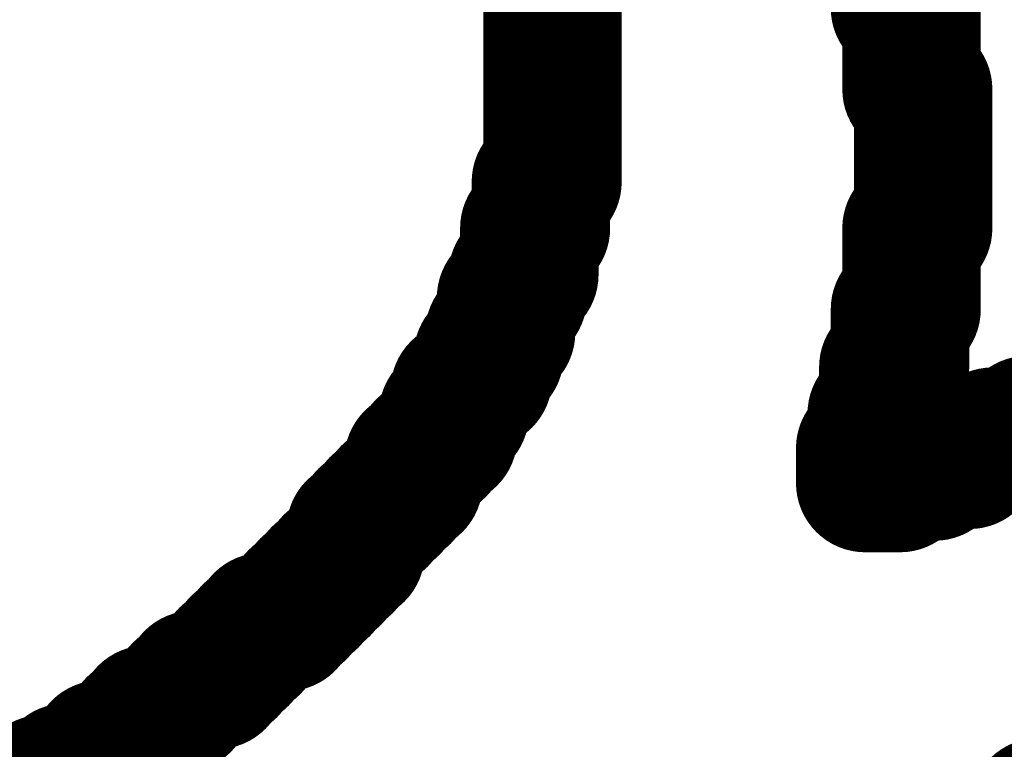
# Model space of a CAD drawing. Header units: inches. Extents: x -0.03 to 9.71, y 0 to 4.44.
# Tile 26 of 118: x 0.2374 to 0.273, y 0.716 to 0.7423. Entities that reach past the tile are written whole.
import ezdxf

# ---------------------------------------------------------------- set-up
doc = ezdxf.new("R2010")
doc.units = ezdxf.units.IN
doc.header["$MEASUREMENT"] = 0
doc.layers.add('Top Overlay', color=2, linetype='Continuous')

msp = doc.modelspace()

# ---------------------------------------------------------------- linework, layer by layer
at = {"layer": 'Top Overlay'}
for p, q in [((0.256662, 0.736449), (0.256662, 0.746484)), ((0.269626, 0.742721), (0.269626, 0.739791)), ((0.269626, 0.739791), (0.270044, 0.739791)), ((0.270044, 0.739791), (0.270044, 0.734776)), ((0.256244, 0.734776), (0.256244, 0.736449)), ((0.256244, 0.736449), (0.256662, 0.736449)), ((0.255827, 0.733102), (0.255827, 0.734776)), ((0.255827, 0.734776), (0.256244, 0.734776)), ((0.270044, 0.734776), (0.269626, 0.734776)), ((0.269626, 0.734776), (0.269626, 0.731846)), ((0.25541, 0.732268), (0.25541, 0.733102)), ((0.25541, 0.733102), (0.255827, 0.733102)), ((0.254989, 0.731012), (0.254989, 0.732268)), ((0.254989, 0.732268), (0.25541, 0.732268)), ((0.269626, 0.731846), (0.269209, 0.731846)), ((0.269209, 0.731846), (0.269209, 0.729756)), ((0.254571, 0.730177), (0.254571, 0.731012)), ((0.254571, 0.731012), (0.254989, 0.731012)), ((0.254154, 0.729339), (0.254154, 0.730177)), ((0.254154, 0.730177), (0.254571, 0.730177)), ((0.269209, 0.729756), (0.268788, 0.729756)), ((0.268788, 0.729756), (0.268788, 0.728083)), ((0.253737, 0.728921), (0.253737, 0.729339)), ((0.253737, 0.729339), (0.254154, 0.729339)), ((0.253315, 0.728083), (0.253315, 0.728921)), ((0.253315, 0.728921), (0.253737, 0.728921)), ((0.252898, 0.727248), (0.252898, 0.728083)), ((0.252898, 0.728083), (0.253315, 0.728083)), ((0.268788, 0.728083), (0.26837, 0.728083)), ((0.26837, 0.728083), (0.26837, 0.726831)), ((0.252481, 0.726831), (0.252481, 0.727248)), ((0.252481, 0.727248), (0.252898, 0.727248)), ((0.272552, 0.726831), (0.272552, 0.727248)), ((0.272552, 0.727248), (0.273807, 0.727248)), ((0.252063, 0.726414), (0.252063, 0.726831)), ((0.252063, 0.726831), (0.252481, 0.726831)), ((0.26837, 0.726831), (0.267953, 0.726831)), ((0.267953, 0.726831), (0.267953, 0.725575)), ((0.271717, 0.726414), (0.271717, 0.726831)), ((0.271717, 0.726831), (0.272552, 0.726831)), ((0.251646, 0.725575), (0.251646, 0.726414)), ((0.251646, 0.726414), (0.252063, 0.726414)), ((0.270461, 0.725992), (0.270461, 0.726414)), ((0.270461, 0.726414), (0.271717, 0.726414)), ((0.269209, 0.725575), (0.269209, 0.725992)), ((0.269209, 0.725992), (0.270461, 0.725992)), ((0.251225, 0.725158), (0.251225, 0.725575)), ((0.251225, 0.725575), (0.251646, 0.725575)), ((0.267953, 0.725575), (0.269209, 0.725575)), ((0.250807, 0.72474), (0.250807, 0.725158)), ((0.250807, 0.725158), (0.251225, 0.725158)), ((0.25039, 0.724323), (0.25039, 0.72474)), ((0.25039, 0.72474), (0.250807, 0.72474)), ((0.249973, 0.723902), (0.249973, 0.724323)), ((0.249973, 0.724323), (0.25039, 0.724323)), ((0.249556, 0.723067), (0.249556, 0.723902)), ((0.249556, 0.723902), (0.249973, 0.723902)), ((0.249134, 0.72265), (0.249134, 0.723067)), ((0.249134, 0.723067), (0.249556, 0.723067)), ((0.248717, 0.722232), (0.248717, 0.72265)), ((0.248717, 0.72265), (0.249134, 0.72265)), ((0.2483, 0.721811), (0.2483, 0.722232)), ((0.2483, 0.722232), (0.248717, 0.722232)), ((0.247882, 0.721394), (0.247882, 0.721811)), ((0.247882, 0.721811), (0.2483, 0.721811)), ((0.247461, 0.720977), (0.247461, 0.721394)), ((0.247461, 0.721394), (0.247882, 0.721394)), ((0.247044, 0.720559), (0.247044, 0.720977)), ((0.247044, 0.720977), (0.247461, 0.720977)), ((0.246209, 0.720138), (0.246209, 0.720559)), ((0.246209, 0.720559), (0.247044, 0.720559)), ((0.245792, 0.71972), (0.245792, 0.720138)), ((0.245792, 0.720138), (0.246209, 0.720138)), ((0.24537, 0.719303), (0.24537, 0.71972)), ((0.24537, 0.71972), (0.245792, 0.71972)), ((0.244953, 0.718886), (0.244953, 0.719303)), ((0.244953, 0.719303), (0.24537, 0.719303)), ((0.244536, 0.718469), (0.244536, 0.718886)), ((0.244536, 0.718886), (0.244953, 0.718886)), ((0.243701, 0.718047), (0.243701, 0.718469)), ((0.243701, 0.718469), (0.244536, 0.718469)), ((0.24328, 0.71763), (0.24328, 0.718047)), ((0.24328, 0.718047), (0.243701, 0.718047)), ((0.242863, 0.717213), (0.242863, 0.71763)), ((0.242863, 0.71763), (0.24328, 0.71763)), ((0.242028, 0.716795), (0.242028, 0.717213)), ((0.242028, 0.717213), (0.242863, 0.717213)), ((0.241611, 0.716378), (0.241611, 0.716795)), ((0.241611, 0.716795), (0.242028, 0.716795)), ((0.241189, 0.715957), (0.241189, 0.716378)), ((0.241189, 0.716378), (0.241611, 0.716378))]:
    msp.add_line(p, q, dxfattribs=at)
at = {"layer": 'Top Overlay', "const_width": 0.005}
for points in [[(0.256662, 0.744394), (0.256662, 0.744811)], [(0.269209, 0.744394), (0.269209, 0.744811)], [(0.256662, 0.743973), (0.256662, 0.744394)], [(0.269209, 0.743973), (0.269209, 0.744394)], [(0.256662, 0.743555), (0.256662, 0.743973)], [(0.269209, 0.743555), (0.269209, 0.743973)], [(0.256662, 0.743138), (0.256662, 0.743555)], [(0.269209, 0.743138), (0.269209, 0.743555)], [(0.256662, 0.742721), (0.256662, 0.743138)], [(0.269209, 0.742721), (0.269209, 0.743138)], [(0.256662, 0.742303), (0.256662, 0.742721)], [(0.269209, 0.742721), (0.269626, 0.742721)], [(0.269626, 0.742303), (0.269626, 0.742721)], [(0.256662, 0.741882), (0.256662, 0.742303)], [(0.269626, 0.741882), (0.269626, 0.742303)], [(0.256662, 0.741465), (0.256662, 0.741882)], [(0.269626, 0.741465), (0.269626, 0.741882)], [(0.256662, 0.741047), (0.256662, 0.741465)], [(0.269626, 0.741047), (0.269626, 0.741465)], [(0.256662, 0.74063), (0.256662, 0.741047)], [(0.269626, 0.74063), (0.269626, 0.741047)], [(0.256662, 0.740213), (0.256662, 0.74063)], [(0.269626, 0.740213), (0.269626, 0.74063)], [(0.256662, 0.739791), (0.256662, 0.740213)], [(0.269626, 0.739791), (0.269626, 0.740213)], [(0.256662, 0.739374), (0.256662, 0.739791)], [(0.269626, 0.739791), (0.270044, 0.739791)], [(0.270044, 0.739374), (0.270044, 0.739791)], [(0.256662, 0.738957), (0.256662, 0.739374)], [(0.270044, 0.738957), (0.270044, 0.739374)], [(0.256662, 0.738539), (0.256662, 0.738957)], [(0.270044, 0.738539), (0.270044, 0.738957)], [(0.256662, 0.738122), (0.256662, 0.738539)], [(0.270044, 0.738122), (0.270044, 0.738539)], [(0.256662, 0.737701), (0.256662, 0.738122)], [(0.270044, 0.737701), (0.270044, 0.738122)], [(0.256662, 0.737283), (0.256662, 0.737701)], [(0.270044, 0.737283), (0.270044, 0.737701)], [(0.256662, 0.736866), (0.256662, 0.737283)], [(0.270044, 0.736866), (0.270044, 0.737283)], [(0.256662, 0.736449), (0.256662, 0.736866)], [(0.270044, 0.736449), (0.270044, 0.736866)], [(0.256244, 0.736032), (0.256244, 0.736449)], [(0.256244, 0.736449), (0.256662, 0.736449)], [(0.270044, 0.736032), (0.270044, 0.736449)], [(0.256244, 0.73561), (0.256244, 0.736032)], [(0.270044, 0.73561), (0.270044, 0.736032)], [(0.256244, 0.735193), (0.256244, 0.73561)], [(0.270044, 0.735193), (0.270044, 0.73561)], [(0.256244, 0.734776), (0.256244, 0.735193)], [(0.270044, 0.734776), (0.270044, 0.735193)], [(0.255827, 0.734358), (0.255827, 0.734776)], [(0.255827, 0.734776), (0.256244, 0.734776)], [(0.269626, 0.734358), (0.269626, 0.734776)], [(0.269626, 0.734776), (0.270044, 0.734776)], [(0.255827, 0.733937), (0.255827, 0.734358)], [(0.269626, 0.733937), (0.269626, 0.734358)], [(0.255827, 0.73352), (0.255827, 0.733937)], [(0.269626, 0.73352), (0.269626, 0.733937)], [(0.255827, 0.733102), (0.255827, 0.73352)], [(0.269626, 0.733102), (0.269626, 0.73352)], [(0.25541, 0.733102), (0.255827, 0.733102)], [(0.25541, 0.732685), (0.25541, 0.733102)], [(0.269626, 0.732685), (0.269626, 0.733102)], [(0.25541, 0.732268), (0.25541, 0.732685)], [(0.269626, 0.732268), (0.269626, 0.732685)], [(0.254989, 0.731846), (0.254989, 0.732268)], [(0.254989, 0.732268), (0.25541, 0.732268)], [(0.269626, 0.731846), (0.269626, 0.732268)], [(0.254989, 0.731429), (0.254989, 0.731846)], [(0.269209, 0.731429), (0.269209, 0.731846)], [(0.269209, 0.731846), (0.269626, 0.731846)], [(0.254989, 0.731012), (0.254989, 0.731429)], [(0.269209, 0.731012), (0.269209, 0.731429)], [(0.254571, 0.731012), (0.254989, 0.731012)], [(0.254571, 0.730595), (0.254571, 0.731012)], [(0.269209, 0.730595), (0.269209, 0.731012)], [(0.254571, 0.730177), (0.254571, 0.730595)], [(0.269209, 0.730177), (0.269209, 0.730595)], [(0.254154, 0.730177), (0.254571, 0.730177)], [(0.254154, 0.729756), (0.254154, 0.730177)], [(0.269209, 0.729756), (0.269209, 0.730177)], [(0.254154, 0.729339), (0.254154, 0.729756)], [(0.268788, 0.729339), (0.268788, 0.729756)], [(0.268788, 0.729756), (0.269209, 0.729756)], [(0.253737, 0.729339), (0.254154, 0.729339)], [(0.253737, 0.728921), (0.253737, 0.729339)], [(0.268788, 0.728921), (0.268788, 0.729339)], [(0.253315, 0.728921), (0.253737, 0.728921)], [(0.253315, 0.728504), (0.253315, 0.728921)], [(0.268788, 0.728504), (0.268788, 0.728921)], [(0.253315, 0.728083), (0.253315, 0.728504)], [(0.268788, 0.728083), (0.268788, 0.728504)], [(0.252898, 0.728083), (0.253315, 0.728083)], [(0.252898, 0.727665), (0.252898, 0.728083)], [(0.26837, 0.727665), (0.26837, 0.728083)], [(0.26837, 0.728083), (0.268788, 0.728083)], [(0.275059, 0.728083), (0.275898, 0.728083)], [(0.275059, 0.727665), (0.275059, 0.728083)], [(0.252898, 0.727248), (0.252898, 0.727665)], [(0.26837, 0.727248), (0.26837, 0.727665)], [(0.273807, 0.727248), (0.273807, 0.727665)], [(0.273807, 0.727665), (0.275059, 0.727665)], [(0.252481, 0.726831), (0.252481, 0.727248)], [(0.252481, 0.727248), (0.252898, 0.727248)], [(0.26837, 0.726831), (0.26837, 0.727248)], [(0.272552, 0.726831), (0.272552, 0.727248)], [(0.272552, 0.727248), (0.273807, 0.727248)], [(0.252063, 0.726831), (0.252481, 0.726831)], [(0.252063, 0.726414), (0.252063, 0.726831)], [(0.267953, 0.726831), (0.26837, 0.726831)], [(0.267953, 0.726414), (0.267953, 0.726831)], [(0.271717, 0.726414), (0.271717, 0.726831)], [(0.271717, 0.726831), (0.272552, 0.726831)], [(0.251646, 0.726414), (0.252063, 0.726414)], [(0.251646, 0.725992), (0.251646, 0.726414)], [(0.267953, 0.725992), (0.267953, 0.726414)], [(0.270461, 0.725992), (0.270461, 0.726414)], [(0.270461, 0.726414), (0.271717, 0.726414)], [(0.251646, 0.725575), (0.251646, 0.725992)], [(0.267953, 0.725575), (0.267953, 0.725992)], [(0.269209, 0.725992), (0.270461, 0.725992)], [(0.269209, 0.725575), (0.269209, 0.725992)], [(0.251225, 0.725575), (0.251646, 0.725575)], [(0.251225, 0.725158), (0.251225, 0.725575)], [(0.267953, 0.725575), (0.269209, 0.725575)], [(0.250807, 0.725158), (0.251225, 0.725158)], [(0.250807, 0.72474), (0.250807, 0.725158)], [(0.25039, 0.72474), (0.250807, 0.72474)], [(0.25039, 0.724323), (0.25039, 0.72474)], [(0.249973, 0.724323), (0.25039, 0.724323)], [(0.249973, 0.723902), (0.249973, 0.724323)], [(0.249556, 0.723902), (0.249973, 0.723902)], [(0.249556, 0.723484), (0.249556, 0.723902)], [(0.249556, 0.723067), (0.249556, 0.723484)], [(0.249134, 0.72265), (0.249134, 0.723067)], [(0.249134, 0.723067), (0.249556, 0.723067)], [(0.248717, 0.72265), (0.249134, 0.72265)], [(0.248717, 0.722232), (0.248717, 0.72265)], [(0.2483, 0.722232), (0.248717, 0.722232)], [(0.2483, 0.721811), (0.2483, 0.722232)], [(0.247882, 0.721811), (0.2483, 0.721811)], [(0.247882, 0.721394), (0.247882, 0.721811)], [(0.247461, 0.721394), (0.247882, 0.721394)], [(0.247461, 0.720977), (0.247461, 0.721394)], [(0.247044, 0.720977), (0.247461, 0.720977)], [(0.247044, 0.720559), (0.247044, 0.720977)], [(0.246209, 0.720138), (0.246209, 0.720559)], [(0.246209, 0.720559), (0.247044, 0.720559)], [(0.245792, 0.71972), (0.245792, 0.720138)], [(0.245792, 0.720138), (0.246209, 0.720138)], [(0.24537, 0.719303), (0.24537, 0.71972)], [(0.24537, 0.71972), (0.245792, 0.71972)], [(0.244953, 0.719303), (0.24537, 0.719303)], [(0.244953, 0.718886), (0.244953, 0.719303)], [(0.244536, 0.718886), (0.244953, 0.718886)], [(0.244536, 0.718469), (0.244536, 0.718886)], [(0.243701, 0.718469), (0.244536, 0.718469)], [(0.243701, 0.718047), (0.243701, 0.718469)], [(0.24328, 0.718047), (0.243701, 0.718047)], [(0.24328, 0.71763), (0.24328, 0.718047)], [(0.242863, 0.71763), (0.24328, 0.71763)], [(0.242863, 0.717213), (0.242863, 0.71763)], [(0.242028, 0.716795), (0.242028, 0.717213)], [(0.242028, 0.717213), (0.242863, 0.717213)], [(0.241611, 0.716795), (0.242028, 0.716795)], [(0.241611, 0.716378), (0.241611, 0.716795)], [(0.241189, 0.716378), (0.241611, 0.716378)], [(0.241189, 0.715957), (0.241189, 0.716378)], [(0.240355, 0.715957), (0.241189, 0.715957)], [(0.240355, 0.715539), (0.240355, 0.715957)], [(0.239937, 0.715539), (0.240355, 0.715539)], [(0.239937, 0.715122), (0.239937, 0.715539)], [(0.239099, 0.715122), (0.239937, 0.715122)], [(0.239099, 0.714705), (0.239099, 0.715122)], [(0.238264, 0.714705), (0.239099, 0.714705)], [(0.238264, 0.714283), (0.238264, 0.714705)], [(0.237847, 0.714283), (0.238264, 0.714283)], [(0.237847, 0.713866), (0.237847, 0.714283)], [(0.237008, 0.713449), (0.237008, 0.713866)], [(0.237008, 0.713866), (0.237847, 0.713866)], [(0.274225, 0.713866), (0.275898, 0.713866)], [(0.274225, 0.713449), (0.274225, 0.713866)]]:
    msp.add_lwpolyline(points, dxfattribs=at)
at = {"layer": 'Top Overlay', "const_width": 0.0025}
for points in [[(0.255412, 0.744394, 1), (0.257912, 0.744394, 1)], [(0.255412, 0.744394, 1), (0.257912, 0.744394, 1)], [(0.267959, 0.744394, 1), (0.270459, 0.744394, 1)], [(0.267959, 0.744394, 1), (0.270459, 0.744394, 1)], [(0.255412, 0.743973, 1), (0.257912, 0.743973, 1)], [(0.255412, 0.743973, 1), (0.257912, 0.743973, 1)], [(0.267959, 0.743973, 1), (0.270459, 0.743973, 1)], [(0.267959, 0.743973, 1), (0.270459, 0.743973, 1)], [(0.255412, 0.743555, 1), (0.257912, 0.743555, 1)], [(0.255412, 0.743555, 1), (0.257912, 0.743555, 1)], [(0.267959, 0.743555, 1), (0.270459, 0.743555, 1)], [(0.267959, 0.743555, 1), (0.270459, 0.743555, 1)], [(0.255412, 0.743138, 1), (0.257912, 0.743138, 1)], [(0.255412, 0.743138, 1), (0.257912, 0.743138, 1)], [(0.267959, 0.743138, 1), (0.270459, 0.743138, 1)], [(0.267959, 0.743138, 1), (0.270459, 0.743138, 1)], [(0.255412, 0.742721, 1), (0.257912, 0.742721, 1)], [(0.255412, 0.742721, 1), (0.257912, 0.742721, 1)], [(0.267959, 0.742721, 1), (0.270459, 0.742721, 1)], [(0.267959, 0.742721, 1), (0.270459, 0.742721, 1)], [(0.268376, 0.742721, 1), (0.270876, 0.742721, 1)], [(0.268376, 0.742721, 1), (0.270876, 0.742721, 1)], [(0.255412, 0.742303, 1), (0.257912, 0.742303, 1)], [(0.255412, 0.742303, 1), (0.257912, 0.742303, 1)], [(0.268376, 0.742303, 1), (0.270876, 0.742303, 1)], [(0.268376, 0.742303, 1), (0.270876, 0.742303, 1)], [(0.255412, 0.741882, 1), (0.257912, 0.741882, 1)], [(0.255412, 0.741882, 1), (0.257912, 0.741882, 1)], [(0.268376, 0.741882, 1), (0.270876, 0.741882, 1)], [(0.268376, 0.741882, 1), (0.270876, 0.741882, 1)], [(0.255412, 0.741465, 1), (0.257912, 0.741465, 1)], [(0.255412, 0.741465, 1), (0.257912, 0.741465, 1)], [(0.268376, 0.741465, 1), (0.270876, 0.741465, 1)], [(0.268376, 0.741465, 1), (0.270876, 0.741465, 1)], [(0.255412, 0.741047, 1), (0.257912, 0.741047, 1)], [(0.255412, 0.741047, 1), (0.257912, 0.741047, 1)], [(0.268376, 0.741047, 1), (0.270876, 0.741047, 1)], [(0.268376, 0.741047, 1), (0.270876, 0.741047, 1)], [(0.255412, 0.74063, 1), (0.257912, 0.74063, 1)], [(0.255412, 0.74063, 1), (0.257912, 0.74063, 1)], [(0.268376, 0.74063, 1), (0.270876, 0.74063, 1)], [(0.268376, 0.74063, 1), (0.270876, 0.74063, 1)], [(0.255412, 0.740213, 1), (0.257912, 0.740213, 1)], [(0.255412, 0.740213, 1), (0.257912, 0.740213, 1)], [(0.268376, 0.740213, 1), (0.270876, 0.740213, 1)], [(0.268376, 0.740213, 1), (0.270876, 0.740213, 1)], [(0.255412, 0.739791, 1), (0.257912, 0.739791, 1)], [(0.255412, 0.739791, 1), (0.257912, 0.739791, 1)], [(0.268376, 0.739791, 1), (0.270876, 0.739791, 1)], [(0.268376, 0.739791, 1), (0.270876, 0.739791, 1)], [(0.268794, 0.739791, 1), (0.271294, 0.739791, 1)], [(0.268794, 0.739791, 1), (0.271294, 0.739791, 1)], [(0.255412, 0.739374, 1), (0.257912, 0.739374, 1)], [(0.255412, 0.739374, 1), (0.257912, 0.739374, 1)], [(0.268794, 0.739374, 1), (0.271294, 0.739374, 1)], [(0.268794, 0.739374, 1), (0.271294, 0.739374, 1)], [(0.255412, 0.738957, 1), (0.257912, 0.738957, 1)], [(0.255412, 0.738957, 1), (0.257912, 0.738957, 1)], [(0.268794, 0.738957, 1), (0.271294, 0.738957, 1)], [(0.268794, 0.738957, 1), (0.271294, 0.738957, 1)], [(0.255412, 0.738539, 1), (0.257912, 0.738539, 1)], [(0.255412, 0.738539, 1), (0.257912, 0.738539, 1)], [(0.268794, 0.738539, 1), (0.271294, 0.738539, 1)], [(0.268794, 0.738539, 1), (0.271294, 0.738539, 1)], [(0.255412, 0.738122, 1), (0.257912, 0.738122, 1)], [(0.255412, 0.738122, 1), (0.257912, 0.738122, 1)], [(0.268794, 0.738122, 1), (0.271294, 0.738122, 1)], [(0.268794, 0.738122, 1), (0.271294, 0.738122, 1)], [(0.255412, 0.737701, 1), (0.257912, 0.737701, 1)], [(0.255412, 0.737701, 1), (0.257912, 0.737701, 1)], [(0.268794, 0.737701, 1), (0.271294, 0.737701, 1)], [(0.268794, 0.737701, 1), (0.271294, 0.737701, 1)], [(0.255412, 0.737283, 1), (0.257912, 0.737283, 1)], [(0.255412, 0.737283, 1), (0.257912, 0.737283, 1)], [(0.268794, 0.737283, 1), (0.271294, 0.737283, 1)], [(0.268794, 0.737283, 1), (0.271294, 0.737283, 1)], [(0.255412, 0.736866, 1), (0.257912, 0.736866, 1)], [(0.255412, 0.736866, 1), (0.257912, 0.736866, 1)], [(0.268794, 0.736866, 1), (0.271294, 0.736866, 1)], [(0.268794, 0.736866, 1), (0.271294, 0.736866, 1)], [(0.254995, 0.736449, 1), (0.257495, 0.736449, 1)], [(0.254995, 0.736449, 1), (0.257495, 0.736449, 1)], [(0.255412, 0.736449, 1), (0.257912, 0.736449, 1)], [(0.255412, 0.736449, 1), (0.257912, 0.736449, 1)], [(0.268794, 0.736449, 1), (0.271294, 0.736449, 1)], [(0.268794, 0.736449, 1), (0.271294, 0.736449, 1)], [(0.254995, 0.736032, 1), (0.257495, 0.736032, 1)], [(0.254995, 0.736032, 1), (0.257495, 0.736032, 1)], [(0.268794, 0.736032, 1), (0.271294, 0.736032, 1)], [(0.268794, 0.736032, 1), (0.271294, 0.736032, 1)], [(0.254995, 0.73561, 1), (0.257495, 0.73561, 1)], [(0.254995, 0.73561, 1), (0.257495, 0.73561, 1)], [(0.268794, 0.73561, 1), (0.271294, 0.73561, 1)], [(0.268794, 0.73561, 1), (0.271294, 0.73561, 1)], [(0.254995, 0.735193, 1), (0.257495, 0.735193, 1)], [(0.254995, 0.735193, 1), (0.257495, 0.735193, 1)], [(0.268794, 0.735193, 1), (0.271294, 0.735193, 1)], [(0.268794, 0.735193, 1), (0.271294, 0.735193, 1)], [(0.254577, 0.734776, 1), (0.257077, 0.734776, 1)], [(0.254577, 0.734776, 1), (0.257077, 0.734776, 1)], [(0.254995, 0.734776, 1), (0.257495, 0.734776, 1)], [(0.254995, 0.734776, 1), (0.257495, 0.734776, 1)], [(0.268376, 0.734776, 1), (0.270876, 0.734776, 1)], [(0.268376, 0.734776, 1), (0.270876, 0.734776, 1)], [(0.268794, 0.734776, 1), (0.271294, 0.734776, 1)], [(0.268794, 0.734776, 1), (0.271294, 0.734776, 1)], [(0.254577, 0.734358, 1), (0.257077, 0.734358, 1)], [(0.254577, 0.734358, 1), (0.257077, 0.734358, 1)], [(0.268376, 0.734358, 1), (0.270876, 0.734358, 1)], [(0.268376, 0.734358, 1), (0.270876, 0.734358, 1)], [(0.254577, 0.733937, 1), (0.257077, 0.733937, 1)], [(0.254577, 0.733937, 1), (0.257077, 0.733937, 1)], [(0.268376, 0.733937, 1), (0.270876, 0.733937, 1)], [(0.268376, 0.733937, 1), (0.270876, 0.733937, 1)], [(0.254577, 0.73352, 1), (0.257077, 0.73352, 1)], [(0.254577, 0.73352, 1), (0.257077, 0.73352, 1)], [(0.268376, 0.73352, 1), (0.270876, 0.73352, 1)], [(0.268376, 0.73352, 1), (0.270876, 0.73352, 1)], [(0.25416, 0.733102, 1), (0.25666, 0.733102, 1)], [(0.25416, 0.733102, 1), (0.25666, 0.733102, 1)], [(0.254577, 0.733102, 1), (0.257077, 0.733102, 1)], [(0.254577, 0.733102, 1), (0.257077, 0.733102, 1)], [(0.268376, 0.733102, 1), (0.270876, 0.733102, 1)], [(0.268376, 0.733102, 1), (0.270876, 0.733102, 1)], [(0.25416, 0.732685, 1), (0.25666, 0.732685, 1)], [(0.25416, 0.732685, 1), (0.25666, 0.732685, 1)], [(0.268376, 0.732685, 1), (0.270876, 0.732685, 1)], [(0.268376, 0.732685, 1), (0.270876, 0.732685, 1)], [(0.253738, 0.732268, 1), (0.256238, 0.732268, 1)], [(0.253738, 0.732268, 1), (0.256238, 0.732268, 1)], [(0.25416, 0.732268, 1), (0.25666, 0.732268, 1)], [(0.25416, 0.732268, 1), (0.25666, 0.732268, 1)], [(0.268376, 0.732268, 1), (0.270876, 0.732268, 1)], [(0.268376, 0.732268, 1), (0.270876, 0.732268, 1)], [(0.253738, 0.731846, 1), (0.256238, 0.731846, 1)], [(0.253738, 0.731846, 1), (0.256238, 0.731846, 1)], [(0.267959, 0.731846, 1), (0.270459, 0.731846, 1)], [(0.267959, 0.731846, 1), (0.270459, 0.731846, 1)], [(0.268376, 0.731846, 1), (0.270876, 0.731846, 1)], [(0.268376, 0.731846, 1), (0.270876, 0.731846, 1)], [(0.253738, 0.731429, 1), (0.256238, 0.731429, 1)], [(0.253738, 0.731429, 1), (0.256238, 0.731429, 1)], [(0.267959, 0.731429, 1), (0.270459, 0.731429, 1)], [(0.267959, 0.731429, 1), (0.270459, 0.731429, 1)], [(0.253321, 0.731012, 1), (0.255821, 0.731012, 1)], [(0.253321, 0.731012, 1), (0.255821, 0.731012, 1)], [(0.253738, 0.731012, 1), (0.256238, 0.731012, 1)], [(0.253738, 0.731012, 1), (0.256238, 0.731012, 1)], [(0.267959, 0.731012, 1), (0.270459, 0.731012, 1)], [(0.267959, 0.731012, 1), (0.270459, 0.731012, 1)], [(0.253321, 0.730595, 1), (0.255821, 0.730595, 1)], [(0.253321, 0.730595, 1), (0.255821, 0.730595, 1)], [(0.267959, 0.730595, 1), (0.270459, 0.730595, 1)], [(0.267959, 0.730595, 1), (0.270459, 0.730595, 1)], [(0.252904, 0.730177, 1), (0.255404, 0.730177, 1)], [(0.252904, 0.730177, 1), (0.255404, 0.730177, 1)], [(0.253321, 0.730177, 1), (0.255821, 0.730177, 1)], [(0.253321, 0.730177, 1), (0.255821, 0.730177, 1)], [(0.267959, 0.730177, 1), (0.270459, 0.730177, 1)], [(0.267959, 0.730177, 1), (0.270459, 0.730177, 1)], [(0.252904, 0.729756, 1), (0.255404, 0.729756, 1)], [(0.252904, 0.729756, 1), (0.255404, 0.729756, 1)], [(0.267538, 0.729756, 1), (0.270038, 0.729756, 1)], [(0.267538, 0.729756, 1), (0.270038, 0.729756, 1)], [(0.267959, 0.729756, 1), (0.270459, 0.729756, 1)], [(0.267959, 0.729756, 1), (0.270459, 0.729756, 1)], [(0.252487, 0.729339, 1), (0.254987, 0.729339, 1)], [(0.252487, 0.729339, 1), (0.254987, 0.729339, 1)], [(0.252904, 0.729339, 1), (0.255404, 0.729339, 1)], [(0.252904, 0.729339, 1), (0.255404, 0.729339, 1)], [(0.267538, 0.729339, 1), (0.270038, 0.729339, 1)], [(0.267538, 0.729339, 1), (0.270038, 0.729339, 1)], [(0.252065, 0.728921, 1), (0.254565, 0.728921, 1)], [(0.252065, 0.728921, 1), (0.254565, 0.728921, 1)], [(0.252487, 0.728921, 1), (0.254987, 0.728921, 1)], [(0.252487, 0.728921, 1), (0.254987, 0.728921, 1)], [(0.267538, 0.728921, 1), (0.270038, 0.728921, 1)], [(0.267538, 0.728921, 1), (0.270038, 0.728921, 1)], [(0.252065, 0.728504, 1), (0.254565, 0.728504, 1)], [(0.252065, 0.728504, 1), (0.254565, 0.728504, 1)], [(0.267538, 0.728504, 1), (0.270038, 0.728504, 1)], [(0.267538, 0.728504, 1), (0.270038, 0.728504, 1)], [(0.251648, 0.728083, 1), (0.254148, 0.728083, 1)], [(0.251648, 0.728083, 1), (0.254148, 0.728083, 1)], [(0.252065, 0.728083, 1), (0.254565, 0.728083, 1)], [(0.252065, 0.728083, 1), (0.254565, 0.728083, 1)], [(0.26712, 0.728083, 1), (0.26962, 0.728083, 1)], [(0.26712, 0.728083, 1), (0.26962, 0.728083, 1)], [(0.267538, 0.728083, 1), (0.270038, 0.728083, 1)], [(0.267538, 0.728083, 1), (0.270038, 0.728083, 1)], [(0.273809, 0.728083, 1), (0.276309, 0.728083, 1)], [(0.273809, 0.728083, 1), (0.276309, 0.728083, 1)], [(0.251648, 0.727665, 1), (0.254148, 0.727665, 1)], [(0.251648, 0.727665, 1), (0.254148, 0.727665, 1)], [(0.26712, 0.727665, 1), (0.26962, 0.727665, 1)], [(0.26712, 0.727665, 1), (0.26962, 0.727665, 1)], [(0.272557, 0.727665, 1), (0.275057, 0.727665, 1)], [(0.272557, 0.727665, 1), (0.275057, 0.727665, 1)], [(0.273809, 0.727665, 1), (0.276309, 0.727665, 1)], [(0.273809, 0.727665, 1), (0.276309, 0.727665, 1)], [(0.251231, 0.727248, 1), (0.253731, 0.727248, 1)], [(0.251231, 0.727248, 1), (0.253731, 0.727248, 1)], [(0.251648, 0.727248, 1), (0.254148, 0.727248, 1)], [(0.251648, 0.727248, 1), (0.254148, 0.727248, 1)], [(0.26712, 0.727248, 1), (0.26962, 0.727248, 1)], [(0.26712, 0.727248, 1), (0.26962, 0.727248, 1)], [(0.271301, 0.727248, 1), (0.273801, 0.727248, 1)], [(0.271301, 0.727248, 1), (0.273801, 0.727248, 1)], [(0.272557, 0.727248, 1), (0.275057, 0.727248, 1)], [(0.272557, 0.727248, 1), (0.275057, 0.727248, 1)], [(0.250813, 0.726831, 1), (0.253313, 0.726831, 1)], [(0.250813, 0.726831, 1), (0.253313, 0.726831, 1)], [(0.251231, 0.726831, 1), (0.253731, 0.726831, 1)], [(0.251231, 0.726831, 1), (0.253731, 0.726831, 1)], [(0.266703, 0.726831, 1), (0.269203, 0.726831, 1)], [(0.266703, 0.726831, 1), (0.269203, 0.726831, 1)], [(0.26712, 0.726831, 1), (0.26962, 0.726831, 1)], [(0.26712, 0.726831, 1), (0.26962, 0.726831, 1)], [(0.270467, 0.726831, 1), (0.272967, 0.726831, 1)], [(0.270467, 0.726831, 1), (0.272967, 0.726831, 1)], [(0.271301, 0.726831, 1), (0.273801, 0.726831, 1)], [(0.271301, 0.726831, 1), (0.273801, 0.726831, 1)], [(0.250396, 0.726414, 1), (0.252896, 0.726414, 1)], [(0.250396, 0.726414, 1), (0.252896, 0.726414, 1)], [(0.250813, 0.726414, 1), (0.253313, 0.726414, 1)], [(0.250813, 0.726414, 1), (0.253313, 0.726414, 1)], [(0.266703, 0.726414, 1), (0.269203, 0.726414, 1)], [(0.266703, 0.726414, 1), (0.269203, 0.726414, 1)], [(0.269211, 0.726414, 1), (0.271711, 0.726414, 1)], [(0.269211, 0.726414, 1), (0.271711, 0.726414, 1)], [(0.270467, 0.726414, 1), (0.272967, 0.726414, 1)], [(0.270467, 0.726414, 1), (0.272967, 0.726414, 1)], [(0.250396, 0.725992, 1), (0.252896, 0.725992, 1)], [(0.250396, 0.725992, 1), (0.252896, 0.725992, 1)], [(0.266703, 0.725992, 1), (0.269203, 0.725992, 1)], [(0.266703, 0.725992, 1), (0.269203, 0.725992, 1)], [(0.267959, 0.725992, 1), (0.270459, 0.725992, 1)], [(0.267959, 0.725992, 1), (0.270459, 0.725992, 1)], [(0.269211, 0.725992, 1), (0.271711, 0.725992, 1)], [(0.269211, 0.725992, 1), (0.271711, 0.725992, 1)], [(0.249975, 0.725575, 1), (0.252475, 0.725575, 1)], [(0.249975, 0.725575, 1), (0.252475, 0.725575, 1)], [(0.250396, 0.725575, 1), (0.252896, 0.725575, 1)], [(0.250396, 0.725575, 1), (0.252896, 0.725575, 1)], [(0.266703, 0.725575, 1), (0.269203, 0.725575, 1)], [(0.266703, 0.725575, 1), (0.269203, 0.725575, 1)], [(0.267959, 0.725575, 1), (0.270459, 0.725575, 1)], [(0.267959, 0.725575, 1), (0.270459, 0.725575, 1)], [(0.249557, 0.725158, 1), (0.252057, 0.725158, 1)], [(0.249557, 0.725158, 1), (0.252057, 0.725158, 1)], [(0.249975, 0.725158, 1), (0.252475, 0.725158, 1)], [(0.249975, 0.725158, 1), (0.252475, 0.725158, 1)], [(0.24914, 0.72474, 1), (0.25164, 0.72474, 1)], [(0.24914, 0.72474, 1), (0.25164, 0.72474, 1)], [(0.249557, 0.72474, 1), (0.252057, 0.72474, 1)], [(0.249557, 0.72474, 1), (0.252057, 0.72474, 1)], [(0.248723, 0.724323, 1), (0.251223, 0.724323, 1)], [(0.248723, 0.724323, 1), (0.251223, 0.724323, 1)], [(0.24914, 0.724323, 1), (0.25164, 0.724323, 1)], [(0.24914, 0.724323, 1), (0.25164, 0.724323, 1)], [(0.248306, 0.723902, 1), (0.250806, 0.723902, 1)], [(0.248306, 0.723902, 1), (0.250806, 0.723902, 1)], [(0.248723, 0.723902, 1), (0.251223, 0.723902, 1)], [(0.248723, 0.723902, 1), (0.251223, 0.723902, 1)], [(0.248306, 0.723484, 1), (0.250806, 0.723484, 1)], [(0.248306, 0.723484, 1), (0.250806, 0.723484, 1)], [(0.247884, 0.723067, 1), (0.250384, 0.723067, 1)], [(0.247884, 0.723067, 1), (0.250384, 0.723067, 1)], [(0.248306, 0.723067, 1), (0.250806, 0.723067, 1)], [(0.248306, 0.723067, 1), (0.250806, 0.723067, 1)], [(0.247467, 0.72265, 1), (0.249967, 0.72265, 1)], [(0.247467, 0.72265, 1), (0.249967, 0.72265, 1)], [(0.247884, 0.72265, 1), (0.250384, 0.72265, 1)], [(0.247884, 0.72265, 1), (0.250384, 0.72265, 1)], [(0.24705, 0.722232, 1), (0.24955, 0.722232, 1)], [(0.24705, 0.722232, 1), (0.24955, 0.722232, 1)], [(0.247467, 0.722232, 1), (0.249967, 0.722232, 1)], [(0.247467, 0.722232, 1), (0.249967, 0.722232, 1)], [(0.246632, 0.721811, 1), (0.249132, 0.721811, 1)], [(0.246632, 0.721811, 1), (0.249132, 0.721811, 1)], [(0.24705, 0.721811, 1), (0.24955, 0.721811, 1)], [(0.24705, 0.721811, 1), (0.24955, 0.721811, 1)], [(0.246211, 0.721394, 1), (0.248711, 0.721394, 1)], [(0.246211, 0.721394, 1), (0.248711, 0.721394, 1)], [(0.246632, 0.721394, 1), (0.249132, 0.721394, 1)], [(0.246632, 0.721394, 1), (0.249132, 0.721394, 1)], [(0.245794, 0.720977, 1), (0.248294, 0.720977, 1)], [(0.245794, 0.720977, 1), (0.248294, 0.720977, 1)], [(0.246211, 0.720977, 1), (0.248711, 0.720977, 1)], [(0.246211, 0.720977, 1), (0.248711, 0.720977, 1)], [(0.244959, 0.720559, 1), (0.247459, 0.720559, 1)], [(0.244959, 0.720559, 1), (0.247459, 0.720559, 1)], [(0.245794, 0.720559, 1), (0.248294, 0.720559, 1)], [(0.245794, 0.720559, 1), (0.248294, 0.720559, 1)], [(0.244542, 0.720138, 1), (0.247042, 0.720138, 1)], [(0.244542, 0.720138, 1), (0.247042, 0.720138, 1)], [(0.244959, 0.720138, 1), (0.247459, 0.720138, 1)], [(0.244959, 0.720138, 1), (0.247459, 0.720138, 1)], [(0.24412, 0.71972, 1), (0.24662, 0.71972, 1)], [(0.24412, 0.71972, 1), (0.24662, 0.71972, 1)], [(0.244542, 0.71972, 1), (0.247042, 0.71972, 1)], [(0.244542, 0.71972, 1), (0.247042, 0.71972, 1)], [(0.243703, 0.719303, 1), (0.246203, 0.719303, 1)], [(0.243703, 0.719303, 1), (0.246203, 0.719303, 1)], [(0.24412, 0.719303, 1), (0.24662, 0.719303, 1)], [(0.24412, 0.719303, 1), (0.24662, 0.719303, 1)], [(0.243286, 0.718886, 1), (0.245786, 0.718886, 1)], [(0.243286, 0.718886, 1), (0.245786, 0.718886, 1)], [(0.243703, 0.718886, 1), (0.246203, 0.718886, 1)], [(0.243703, 0.718886, 1), (0.246203, 0.718886, 1)], [(0.242451, 0.718469, 1), (0.244951, 0.718469, 1)], [(0.242451, 0.718469, 1), (0.244951, 0.718469, 1)], [(0.243286, 0.718469, 1), (0.245786, 0.718469, 1)], [(0.243286, 0.718469, 1), (0.245786, 0.718469, 1)], [(0.24203, 0.718047, 1), (0.24453, 0.718047, 1)], [(0.24203, 0.718047, 1), (0.24453, 0.718047, 1)], [(0.242451, 0.718047, 1), (0.244951, 0.718047, 1)], [(0.242451, 0.718047, 1), (0.244951, 0.718047, 1)], [(0.241613, 0.71763, 1), (0.244113, 0.71763, 1)], [(0.241613, 0.71763, 1), (0.244113, 0.71763, 1)], [(0.24203, 0.71763, 1), (0.24453, 0.71763, 1)], [(0.24203, 0.71763, 1), (0.24453, 0.71763, 1)], [(0.240778, 0.717213, 1), (0.243278, 0.717213, 1)], [(0.240778, 0.717213, 1), (0.243278, 0.717213, 1)], [(0.241613, 0.717213, 1), (0.244113, 0.717213, 1)], [(0.241613, 0.717213, 1), (0.244113, 0.717213, 1)], [(0.240361, 0.716795, 1), (0.242861, 0.716795, 1)], [(0.240361, 0.716795, 1), (0.242861, 0.716795, 1)], [(0.240778, 0.716795, 1), (0.243278, 0.716795, 1)], [(0.240778, 0.716795, 1), (0.243278, 0.716795, 1)], [(0.239939, 0.716378, 1), (0.242439, 0.716378, 1)], [(0.239939, 0.716378, 1), (0.242439, 0.716378, 1)], [(0.240361, 0.716378, 1), (0.242861, 0.716378, 1)], [(0.240361, 0.716378, 1), (0.242861, 0.716378, 1)], [(0.239105, 0.715957, 1), (0.241605, 0.715957, 1)], [(0.239105, 0.715957, 1), (0.241605, 0.715957, 1)], [(0.239939, 0.715957, 1), (0.242439, 0.715957, 1)], [(0.239939, 0.715957, 1), (0.242439, 0.715957, 1)], [(0.238687, 0.715539, 1), (0.241187, 0.715539, 1)], [(0.238687, 0.715539, 1), (0.241187, 0.715539, 1)], [(0.239105, 0.715539, 1), (0.241605, 0.715539, 1)], [(0.239105, 0.715539, 1), (0.241605, 0.715539, 1)], [(0.237849, 0.715122, 1), (0.240349, 0.715122, 1)], [(0.237849, 0.715122, 1), (0.240349, 0.715122, 1)], [(0.238687, 0.715122, 1), (0.241187, 0.715122, 1)], [(0.238687, 0.715122, 1), (0.241187, 0.715122, 1)], [(0.237014, 0.714705, 1), (0.239514, 0.714705, 1)], [(0.237014, 0.714705, 1), (0.239514, 0.714705, 1)], [(0.237849, 0.714705, 1), (0.240349, 0.714705, 1)], [(0.237849, 0.714705, 1), (0.240349, 0.714705, 1)], [(0.236597, 0.714283, 1), (0.239097, 0.714283, 1)], [(0.236597, 0.714283, 1), (0.239097, 0.714283, 1)], [(0.237014, 0.714283, 1), (0.239514, 0.714283, 1)], [(0.237014, 0.714283, 1), (0.239514, 0.714283, 1)], [(0.235758, 0.713866, 1), (0.238258, 0.713866, 1)], [(0.235758, 0.713866, 1), (0.238258, 0.713866, 1)], [(0.236597, 0.713866, 1), (0.239097, 0.713866, 1)], [(0.236597, 0.713866, 1), (0.239097, 0.713866, 1)], [(0.272975, 0.713866, 1), (0.275475, 0.713866, 1)], [(0.272975, 0.713866, 1), (0.275475, 0.713866, 1)]]:
    msp.add_lwpolyline(points, format="xyb", close=True, dxfattribs=at)

doc.saveas('drawing.dxf')
